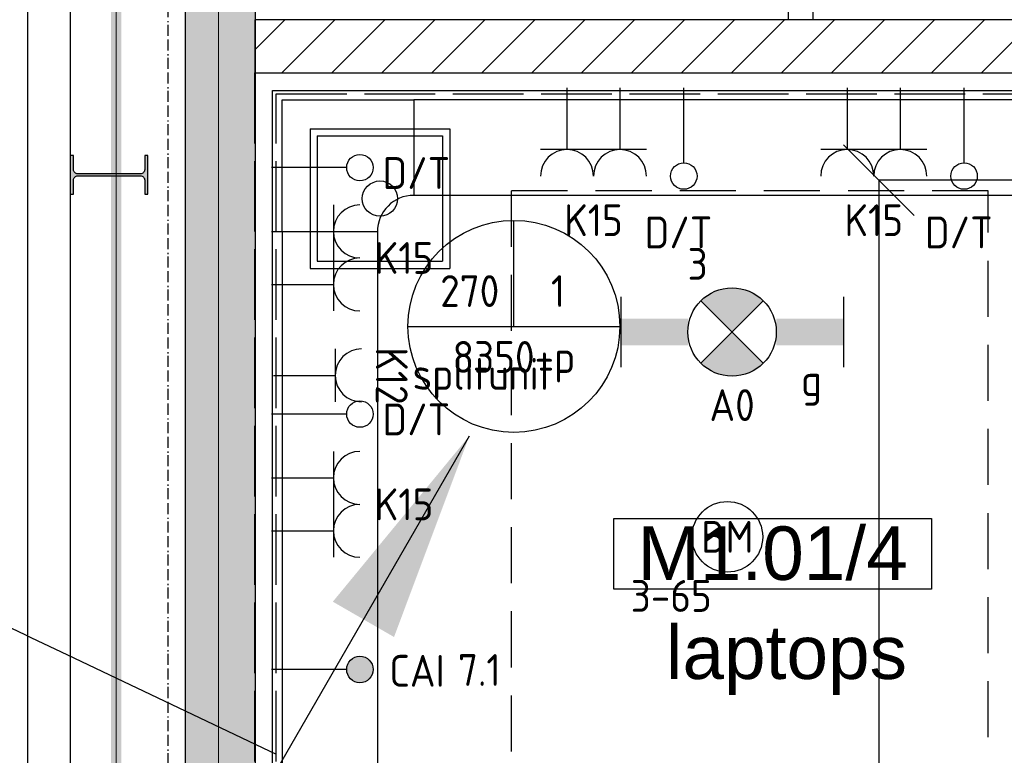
# Model space of a CAD drawing. Header units: millimetres. Extents: x -38031 to 110605, y -30229 to 92226.
# Tile 11 of 194: x -4563 to -1776, y 6267 to 8350. Entities that reach past the tile are written whole.
import ezdxf
from ezdxf.enums import TextEntityAlignment as Align

# ---------------------------------------------------------------- set-up
doc = ezdxf.new("R2010")
doc.units = ezdxf.units.MM
doc.header["$LTSCALE"] = 50
doc.set_wipeout_variables(frame=1)
doc.header["$PDMODE"] = 1
for name, pattern in [('E_GOOT3', [5, 4, -1]), ('HIDDEN', [9.525, 6.35, -3.175]), ('HIDDEN2', [4.7625, 3.175, -1.5875]), ('STYLE_07', [1.875, 0.625, -0.20828, 0.625, -0.20836, 0.06943, -0.13893])]:
    doc.linetypes.add(name, pattern=pattern)
for name, color, linetype in [('AB$1A---_ATTRIB035', 8, 'Continuous'), ('AL$1A---_ALGEMEEN', 8, 'Continuous'), ('AL------_MAATVOERING', 2, 'Continuous'), ('AM$1A---_ARCERING', 8, 'Continuous'), ('BOUWKUNDIG', 8, 'Continuous'), ('brandscheiding', 5, 'HIDDEN'), ('EB6511--_ATTRIB', 2, 'Continuous'), ('EL6121--', 3, 'Continuous'), ('EL6131--_KG', 3, 'Continuous'), ('EL6131--_WG', 3, 'Continuous'), ('EL6222--', 3, 'Continuous'), ('el6311--nv', 7, 'Continuous'), ('EL6431--', 3, 'Continuous'), ('EL6441--', 3, 'Continuous'), ('EL6511--', 3, 'Continuous'), ('EM6131--', 1, 'Continuous'), ('LICHT_TEXT018', 1, 'Continuous'), ('Vloerdoos (2e)', 51, 'Continuous'), ('Vloerdoos (OUD)', 51, 'Continuous')]:
    doc.layers.add(name, color=color, linetype=linetype)
doc.layers.add('stramien', color=1, linetype='Continuous', lineweight=15)
doc.styles.add('Arial', font='ARIAL.TTF')
doc.styles.add('BURO-018', font='iso.shx', dxfattribs={"height": 90})
doc.styles.get("Standard").update_dxf_attribs({"font": 'iso.shx'})
doc.dimstyles.new('STABICAD', dxfattribs={"dimscale": 100, "dimtxt": 1.8, "dimasz": 2, "dimexe": 0, "dimexo": 2.5, "dimgap": 1.5, "dimtad": 0, "dimdec": 0, "dimrnd": 10, "dimzin": 0, "dimdsep": 46, "dimtxsty": 'Standard', "dimblk1": 'OBLIQUE', "dimblk2": 'OBLIQUE', "dimsah": 1, "dimcen": -3, "dimadec": 0, "dimazin": 0, "dimtfac": 1, "dimtdec": 0, "dimtofl": 0, "dimtmove": 2, "dimatfit": 3, "dimfxl": 0, "dimtvp": 1.055556, "dimtolj": 1, "dimtzin": 0, "dimarcsym": 0})

# ---------------------------------------------------------------- blocks, each defined once
blk = doc.blocks.new('111304')
at = {"color": 0, "linetype": 'Continuous'}
for p, q in [((-1.5, 4.5), (1.5, 4.5)), ((0, 1), (0, 4.5))]:
    blk.add_line(p, q, dxfattribs=at)
blk.add_arc((0, 6), 1.5, 180, 0, dxfattribs=at)
at = {"color": 0, "linetype": 'Continuous', "style": 'BURO-018'}
for tag, p in [('E_GKAST', (0, 11.5)), ('E_GROEP', (0, 8.5)), ('E_SGROEP', (4.5, 8.5))]:
    blk.add_attdef(tag, text='', height=1.8, dxfattribs=at).set_placement(p, align=Align.MIDDLE)
at = {"color": 0, "linetype": 'Continuous', "style": 'BURO-018', "flags": 1}
for tag, p in [('E_VERMCODE', (13, 8.5)), ('E_MATCODE', (0, 0))]:
    blk.add_attdef(tag, text='', height=1.8, dxfattribs=at).set_placement(p, align=Align.MIDDLE)
blk = doc.blocks.new('110802A')
at = {"color": 0, "linetype": 'Continuous'}
blk.add_line((0, 5.25), (0, 1), dxfattribs=at)
at = {"color": 0, "linetype": 'Continuous', "const_width": 0.75}
blk.add_lwpolyline([(-0.375, 6, 1), (0.375, 6, 1)], format="xyb", close=True, dxfattribs=at)
at = {"color": 0, "linetype": 'Continuous'}
blk.add_circle((0, 6), 0.75, dxfattribs=at)
at = {"color": 0, "linetype": 'Continuous', "style": 'BURO-018'}
for tag, p in [('E_TEXT2', (0, 9)), ('E_TEXT1', (3.5, 6))]:
    blk.add_attdef(tag, text='', height=1.8, dxfattribs=at).set_placement(p, align=Align.MIDDLE)
at = {"color": 0, "linetype": 'Continuous', "style": 'BURO-018', "flags": 1}
blk.add_attdef('E_MATCODE', text='', height=1.8, dxfattribs=at).set_placement((0, 0), align=Align.MIDDLE)
blk = doc.blocks.new('_Oblique')
at = {"color": 0, "linetype": 'ByBlock', "lineweight": -2}
blk.add_line((-0.5, -0.5), (0.5, 0.5), dxfattribs=at)
blk = doc.blocks.new('*D213')
at = {"layer": 'AL------_MAATVOERING', "color": 0, "lineweight": -2}
for p, q in [((-1721.4, 7896), (-2131.2, 7896)), ((-2131.2, 7896), (-2131.2, 3500)), ((-1721.4, 3500), (-2131.2, 3500))]:
    blk.add_line(p, q, dxfattribs=at)
at = {"layer": 'Defpoints', "color": 0}
for p in [(-1471.4, 7896), (-2131.2, 3500), (-1471.4, 3500)]:
    blk.add_point(p, dxfattribs=at)
at = {"layer": 'AL------_MAATVOERING', "color": 0, "lineweight": -2, "xscale": 200, "yscale": 200, "zscale": 200}
for p, rotation in [((-2131.2, 7896), 90), ((-2131.2, 3500), 270)]:
    blk.add_blockref('_Oblique', p, dxfattribs=dict(at, rotation=rotation))
at = {"layer": 'AL------_MAATVOERING', "color": 0, "insert": (-2321.2, 5698), "char_height": 180, "attachment_point": 5, "rotation": 90}
blk.add_mtext('\\A1;4400', dxfattribs=at)
blk = doc.blocks.new('E00018')
at = {"color": 0, "linetype": 'Continuous'}
for p, q in [((-1.768, -1.768), (1.768, 1.768)), ((1.768, -1.768), (-1.768, 1.768))]:
    blk.add_line(p, q, dxfattribs=at)
at = {"color": 0, "linetype": 'Continuous', "const_width": 2.5}
for points in [[(-0.884, 0.884, -0.198912), (0, 1.25, -0.198912), (0.884, 0.884, -1)], [(-0.884, -0.884, 0.198912), (0, -1.25, 0.198912), (0.884, -0.884, 1)]]:
    blk.add_lwpolyline(points, format="xyb", dxfattribs=at)
blk = doc.blocks.new('1115B6630-NO1')
at = {"color": 0}
for p, q in [((-6.3, 2), (-6.3, -2)), ((6.3, 2), (6.3, -2))]:
    blk.add_line(p, q, dxfattribs=at)
at = {"color": 0, "linetype": 'Continuous'}
blk.add_circle((0, 0), 2.5, dxfattribs=at)
at = {"color": 0}
for points in [[(-2.5, 0.75), (-6.3, 0.75), (-2.5, -0.75), (-6.3, -0.75)], [(2.5, 0.75), (6.3, 0.75), (2.5, -0.75), (6.3, -0.75)]]:
    blk.add_solid(points, dxfattribs=at)
at = {"color": 0, "zscale": 50}
blk.add_blockref('E00018', (0, 0), dxfattribs=at)
at = {"color": 0, "linetype": 'Continuous', "style": 'BURO-018'}
for tag, p in [('E_GKAST', (0, 8)), ('E_GROEP', (0, 5)), ('E_SGROEP', (4.5, 5)), ('E_ARMCODE', (0, 0)), ('E_SLET', (4.5, -3))]:
    blk.add_attdef(tag, text='', height=1.8, dxfattribs=at).set_placement(p, align=Align.MIDDLE)
blk = doc.blocks.new('E00123')
at = {"color": 0, "linetype": 'Continuous'}
blk.add_circle((0, 0), 2, dxfattribs=at)
at = {"color": 0, "linetype": 'Continuous', "style": 'BURO-018'}
for tag, p in [('E_TEXT1', (0, 4.5)), ('E_TEXT2', (0, 0))]:
    blk.add_attdef(tag, text='', height=1.8, dxfattribs=at).set_placement(p, align=Align.MIDDLE)
at = {"color": 0, "linetype": 'Continuous', "style": 'BURO-018', "flags": 1}
blk.add_attdef('E_MATCODE', (0, 0), '', height=1.8, dxfattribs=at)
blk = doc.blocks.new('E-GK-GTC-10E3C')
at = {"color": 0, "linetype": 'Continuous'}
for p, q in [((-0.5, 135), (0.5, 135)), ((-0.5, -135), (0.5, -135))]:
    blk.add_line(p, q, dxfattribs=at)
blk = doc.blocks.new('E00103')
at = {"color": 0, "linetype": 'Continuous'}
for p, q in [((0, 6), (0, 12)), ((-6, 6), (6, 6))]:
    blk.add_line(p, q, dxfattribs=at)
blk.add_circle((0, 6), 6, dxfattribs=at)
at = {"color": 0, "linetype": 'Continuous', "style": 'BURO-018'}
for tag, p in [('E_TEXT1', (-2.5, 8)), ('E_TEXT3', (2.5, 8)), ('E_TEXT6', (0, 4))]:
    blk.add_attdef(tag, text='', height=1.8, dxfattribs=at).set_placement(p, align=Align.MIDDLE)
blk = doc.blocks.new('E00170')
at = {"color": 0, "linetype": 'Continuous'}
for q in [(5, 8.66), (-5, -8.66)]:
    blk.add_line((0, 0), q, dxfattribs=at)
for points in [[(5, 8.66, 0, 1, 0), (3.5, 6.062, 1, 1, 0)], [(-5, -8.66, 0, 1, 0), (-3.5, -6.062, 1, 1, 0)]]:
    blk.add_lwpolyline(points, format="xyseb", dxfattribs=at)
at = {"color": 0, "const_width": 0.5}
blk.add_lwpolyline([(-0.25, 0, 1), (0.25, 0, 1)], format="xyb", close=True, dxfattribs=at)
at = {"color": 0, "linetype": 'Continuous'}
blk.add_circle((0, 0), 0.5, dxfattribs=at)
blk = doc.blocks.new('E-GK-BS--1-10E676767')
at = {"color": 0, "linetype": 'Continuous'}
for p, q in [((-238, -135), (-238, 135)), ((-238, 135), (135, 135)), ((135, 135), (135, -238)), ((135, -238), (-135, -238))]:
    blk.add_line(p, q, dxfattribs=at)
blk.add_arc((-238, -238), 103, 0, 90, dxfattribs=at)
blk = doc.blocks.new('DOORVOERDOOS (2e)')
at = {"layer": 'Vloerdoos (OUD)'}
for p, q in [((-27.5, 367.5), (-27.5, -27.5)), ((-27.5, 367.5), (367.5, 367.5)), ((367.5, 367.5), (367.5, -27.5)), ((-7.5, 347.5), (347.5, 347.5)), ((-7.5, 347.5), (-7.5, -7.5)), ((347.5, 347.5), (347.5, -7.5)), ((-27.5, -27.5), (367.5, -27.5)), ((-7.5, -7.5), (347.5, -7.5))]:
    blk.add_line(p, q, dxfattribs=at)
blk.add_circle((170, 170), 50, dxfattribs=at)
blk = doc.blocks.new('E00126')
at = {"color": 0, "linetype": 'Continuous'}
for p, q in [((-3, 4.5), (3, 4.5)), ((-1.5, 1), (-1.5, 4.5)), ((1.5, 1), (1.5, 4.5))]:
    blk.add_line(p, q, dxfattribs=at)
for centre in [(-1.5, 6), (1.5, 6)]:
    blk.add_arc(centre, 1.5, 180, 0, dxfattribs=at)
at = {"color": 0, "linetype": 'Continuous', "style": 'BURO-018'}
for tag, p in [('E_GKAST', (0, 11.5)), ('E_GROEP', (0, 8.5)), ('E_SGROEP', (4.5, 8.5))]:
    blk.add_attdef(tag, text='', height=1.8, dxfattribs=at).set_placement(p, align=Align.MIDDLE)
at = {"color": 0, "linetype": 'Continuous', "style": 'BURO-018', "flags": 1}
for tag, p in [('E_VERMCODE', (13, 8.5)), ('E_MATCODE', (0, 0))]:
    blk.add_attdef(tag, text='', height=1.8, dxfattribs=at).set_placement(p, align=Align.MIDDLE)
blk = doc.blocks.new('E00139')
at = {"color": 0, "linetype": 'Continuous'}
blk.add_line((0, 5.25), (0, 1), dxfattribs=at)
blk.add_circle((0, 6), 0.75, dxfattribs=at)
at = {"color": 7, "style": 'BURO-018'}
for tag, p in [('E_COMMENT1', (0, 12)), ('E_DCOM1', (0, 9))]:
    blk.add_attdef(tag, text='', height=1.8, dxfattribs=at).set_placement(p, align=Align.MIDDLE)
at = {"color": 0, "style": 'BURO-018'}
blk.add_attdef('E_TEXT1', text='', height=1.8, dxfattribs=at).set_placement((2.5, 6), align=Align.MIDDLE)
at = {"color": 0, "linetype": 'Continuous', "style": 'BURO-018', "flags": 1}
blk.add_attdef('E_MATCODE', text='', height=1.8, dxfattribs=at).set_placement((0, 0), align=Align.MIDDLE)
blk = doc.blocks.new('tekst 12 pts')
at = {"layer": 'AL$1A---_ALGEMEEN', "color": 0, "style": 'Arial'}
blk.add_attdef('naam_ruimte', text='', height=151.5, dxfattribs=at).set_placement((0, -41.1), align=Align.TOP_CENTER)
at = {"layer": 'AL$1A---_ALGEMEEN', "color": 0, "flags": 1}
for tag, p in [('oppervlakte', (-264.6, -1003)), ('stramiennummer', (-264.6, -1275.7))]:
    blk.add_attdef(tag, p, '', height=151.5, dxfattribs=at)
blk = doc.blocks.new('toil. 10 top')
at = {"color": 0, "lineweight": 5}
blk.add_wipeout([(-202.38, 176.35), (202.64, 176.35), (202.64, 77.25), (-202.38, 77.25)], dxfattribs=at).dxf.layer = 'AL$1A---_ALGEMEEN'
at = {"color": 0}
blk.add_wipeout([(-126.41, -63.78), (-125.9, -59.46), (-125.39, -54.88), (-124.88, -50.82), (-124.12, -47.01), (-123.61, -42.94), (-123.1, -39.13), (-122.34, -35.57), (-121.58, -32.02), (-120.82, -28.71), (-120.05, -25.66), (-119.29, -22.87), (-118.27, -19.82), (-117.51, -17.28), (-116.5, -14.99), (-113.95, -10.42), (115.23, -9.66), (116.5, -11.69), (117.77, -13.97), (119.04, -16.52), (120.06, -19.31), (121.08, -22.36), (122.09, -25.41), (122.86, -28.71), (123.87, -32.02), (124.64, -36.08), (125.14, -39.64), (125.91, -43.45), (126.67, -47.52), (127.18, -51.33), (127.94, -55.39), (129.46, -63.27)], dxfattribs=at).dxf.layer = 'AL$1A---_ALGEMEEN'
at = {"layer": 'AL$1A---_ALGEMEEN', "color": 0, "lineweight": 5, "flags": 128}
blk.add_lwpolyline([(-202.38, 176.35), (202.64, 176.35), (202.64, 77.25), (-202.38, 77.25), (-202.38, 176.35)], dxfattribs=at)
at = {"layer": 'AL$1A---_ALGEMEEN', "color": 0, "flags": 128}
blk.add_lwpolyline([(-126.41, -63.78), (-125.9, -59.46), (-125.39, -54.88), (-124.88, -50.82), (-124.12, -47.01), (-123.61, -42.94), (-123.1, -39.13), (-122.34, -35.57), (-121.58, -32.02), (-120.82, -28.71), (-120.05, -25.66), (-119.29, -22.87), (-118.27, -19.82), (-117.51, -17.28), (-116.5, -14.99), (-113.95, -10.42), (115.23, -9.66), (116.5, -11.69), (117.77, -13.97), (119.04, -16.52), (120.06, -19.31), (121.08, -22.36), (122.09, -25.41), (122.86, -28.71), (123.87, -32.02), (124.64, -36.08), (125.14, -39.64), (125.91, -43.45), (126.67, -47.52), (127.18, -51.33), (127.94, -55.39), (129.46, -63.27)], dxfattribs=at)
at = {"color": 0, "lineweight": 5}
blk.add_wipeout([(-89.82, 75.21), (89.57, 75.21), (89.57, -4.57), (-89.82, -4.57)], dxfattribs=at).dxf.layer = 'AL$1A---_ALGEMEEN'
at = {"color": 0}
blk.add_wipeout([(-182.05, -326), (-181.8, -304.15), (-180.53, -282.55), (-178.5, -260.95), (-175.96, -239.61), (-172.4, -218.77), (-168.59, -198.19), (-164.01, -177.86), (-159.18, -158.29), (-153.59, -139.24), (-147.75, -120.94), (-141.65, -103.15), (-135.3, -86.65), (-128.69, -70.89), (-121.83, -55.65), (-114.97, -41.42), (-107.86, -28.46), (-106.59, -27.19), (-104.3, -25.92), (-101, -24.9), (-96.93, -24.14), (-92.1, -23.38), (-86.51, -22.87), (-80.16, -22.36), (-73.04, -22.11), (-65.68, -21.85), (-57.29, -21.6), (-48.65, -21.6), (-39.5, -21.6), (-29.85, -21.34), (-19.68, -21.34), (1.41, -21.34), (11.81, -21.34), (22.49, -21.34), (32.4, -21.34), (42.31, -21.09), (51.2, -21.09), (60.09, -20.84), (68.22, -20.84), (76.1, -20.84), (82.96, -21.09), (89.32, -21.34), (95.16, -21.6), (99.99, -22.11), (104.05, -22.87), (107.1, -23.63), (110.66, -25.66), (113.96, -32.52), (120.82, -45.99), (127.43, -60.98), (133.78, -76.74), (139.63, -93.25), (145.47, -110.27), (150.81, -128.31), (155.89, -147.11), (158.18, -156.77), (162.5, -176.33), (166.56, -196.41), (169.86, -216.99), (172.66, -238.34), (174.95, -259.93), (176.73, -281.79), (177.74, -303.64), (178.25, -326), (177.23, -348.87), (174.44, -370.981), (170.12, -392.571), (164.02, -412.651), (156.4, -432.471), (147.25, -450.511), (136.83, -467.791), (125.4, -483.801), (112.44, -498.031), (98.72, -510.981), (83.73, -522.161), (67.97, -531.821), (51.45, -539.191), (34.43, -544.781), (-1.9, -549.101), (-20.19, -548.081), (-38.23, -544.781), (-55.51, -539.191), (-72.03, -531.821), (-87.78, -522.161), (-102.52, -510.981), (-116.5, -498.031), (-129.2, -483.801), (-140.89, -467.791), (-151.31, -450.511), (-160.46, -432.471), (-168.08, -412.651), (-174.18, -392.571), (-178.5, -370.981)], dxfattribs=at).dxf.layer = 'AL$1A---_ALGEMEEN'
at = {"layer": 'AL$1A---_ALGEMEEN', "color": 0}
blk.add_line((460, 0), (-460, 0), dxfattribs=at)
at = {"layer": 'AL$1A---_ALGEMEEN', "color": 0, "lineweight": 5, "flags": 128}
blk.add_lwpolyline([(-89.82, 75.21), (89.57, 75.21), (89.57, -4.57), (-89.82, -4.57), (-89.82, 75.21)], dxfattribs=at)
at = {"layer": 'AL$1A---_ALGEMEEN', "color": 0, "flags": 128}
blk.add_lwpolyline([(-182.05, -326), (-181.8, -304.15), (-180.53, -282.55), (-178.5, -260.95), (-175.96, -239.61), (-172.4, -218.77), (-168.59, -198.19), (-164.01, -177.86), (-159.18, -158.29), (-153.59, -139.24), (-147.75, -120.94), (-141.65, -103.15), (-135.3, -86.65), (-128.69, -70.89), (-121.83, -55.65), (-114.97, -41.42), (-107.86, -28.46), (-106.59, -27.19), (-104.3, -25.92), (-101, -24.9), (-96.93, -24.14), (-92.1, -23.38), (-86.51, -22.87), (-80.16, -22.36), (-73.04, -22.11), (-65.68, -21.85), (-57.29, -21.6), (-48.65, -21.6), (-39.5, -21.6), (-29.85, -21.34), (-19.68, -21.34), (1.41, -21.34), (11.81, -21.34), (22.49, -21.34), (32.4, -21.34), (42.31, -21.09), (51.2, -21.09), (60.09, -20.84), (68.22, -20.84), (76.1, -20.84), (82.96, -21.09), (89.32, -21.34), (95.16, -21.6), (99.99, -22.11), (104.05, -22.87), (107.1, -23.63), (110.66, -25.66), (113.96, -32.52), (120.82, -45.99), (127.43, -60.98), (133.78, -76.74), (139.63, -93.25), (145.47, -110.27), (150.81, -128.31), (155.89, -147.11), (158.18, -156.77), (162.5, -176.33), (166.56, -196.41), (169.86, -216.99), (172.66, -238.34), (174.95, -259.93), (176.73, -281.79), (177.74, -303.64), (178.25, -326), (177.23, -348.87), (174.44, -370.981), (170.12, -392.571), (164.02, -412.651), (156.4, -432.471), (147.25, -450.511), (136.83, -467.791), (125.4, -483.801), (112.44, -498.031), (98.72, -510.981), (83.73, -522.161), (67.97, -531.821), (51.45, -539.191), (34.43, -544.781), (-1.9, -549.101), (-20.19, -548.081), (-38.23, -544.781), (-55.51, -539.191), (-72.03, -531.821), (-87.78, -522.161), (-102.52, -510.981), (-116.5, -498.031), (-129.2, -483.801), (-140.89, -467.791), (-151.31, -450.511), (-160.46, -432.471), (-168.08, -412.651), (-174.18, -392.571), (-178.5, -370.981), (-182.05, -326)], dxfattribs=at)
at = {"color": 0, "lineweight": 5}
for points in [[(-228.05, 208.36), (-228.05, 71.4), (-89.82, 71.4)], [(89.82, 71.4), (229.32, 71.4), (229.32, 208.87)]]:
    blk.add_wipeout(points, dxfattribs=at).dxf.layer = 'AL$1A---_ALGEMEEN'
at = {"color": 0}
blk.add_wipeout([(-145.72, -115.35), (-144.45, -112.56), (-142.92, -110.01), (-141.14, -107.73), (-139.11, -105.19), (-137.08, -103.41), (-134.79, -101.88), (-132.25, -100.36), (-129.71, -99.09), (-127.17, -98.33), (-124.37, -97.31), (-121.83, -96.8), (-119.04, -96.29), (-116.24, -96.04), (-113.45, -95.79), (-107.86, -95.54), (110.66, -95.54), (112.95, -95.79), (115.74, -95.79), (118.28, -96.04), (120.82, -96.04), (123.36, -96.55), (125.91, -97.06), (128.19, -97.82), (130.73, -98.83), (133.02, -99.85), (135.31, -101.12), (137.59, -102.9), (139.63, -104.68), (141.66, -107.22), (143.44, -109.51), (147, -115.35)], dxfattribs=at).dxf.layer = 'AL$1A---_ALGEMEEN'
at = {"layer": 'AL$1A---_ALGEMEEN', "color": 0, "lineweight": 5}
blk.add_line((-228.05, 208.36), (229.32, 208.36), dxfattribs=at)
at = {"layer": 'AL$1A---_ALGEMEEN', "color": 0}
blk.add_line((460, 70), (-460, 70), dxfattribs=at)
at = {"layer": 'AL$1A---_ALGEMEEN', "color": 0, "lineweight": 5, "flags": 128}
for points in [[(-228.05, 208.36), (-228.05, 71.4), (-89.82, 71.4)], [(89.82, 71.4), (229.32, 71.4), (229.32, 208.87)]]:
    blk.add_lwpolyline(points, dxfattribs=at)
at = {"layer": 'AL$1A---_ALGEMEEN', "color": 0, "flags": 128}
blk.add_lwpolyline([(-145.72, -115.35), (-144.45, -112.56), (-142.92, -110.01), (-141.14, -107.73), (-139.11, -105.19), (-137.08, -103.41), (-134.79, -101.88), (-132.25, -100.36), (-129.71, -99.09), (-127.17, -98.33), (-124.37, -97.31), (-121.83, -96.8), (-119.04, -96.29), (-116.24, -96.04), (-113.45, -95.79), (-107.86, -95.54), (110.66, -95.54), (112.95, -95.79), (115.74, -95.79), (118.28, -96.04), (120.82, -96.04), (123.36, -96.55), (125.91, -97.06), (128.19, -97.82), (130.73, -98.83), (133.02, -99.85), (135.31, -101.12), (137.59, -102.9), (139.63, -104.68), (141.66, -107.22), (143.44, -109.51), (147, -115.35)], dxfattribs=at)
blk = doc.blocks.new('fonteintje 360 x 240')
at = {"color": 0}
blk.add_wipeout([(0, -132.1), (180, -132.1), (180, -133.1), (180, -134.2), (179.9, -135.3), (179.9, -136.3), (179.9, -137.4), (179.8, -138.5), (179.7, -139.5), (179.6, -140.6), (179.5, -141.6), (179.4, -142.7), (179.3, -143.7), (179.2, -144.8), (179, -145.8), (178.8, -146.8), (178.7, -147.9), (178.5, -148.9), (178.3, -150), (178.1, -151), (177.9, -152), (177.6, -153), (177.4, -154.1), (177.2, -155.1), (176.9, -156.1), (176.6, -157.1), (176.3, -158.2), (176, -159.2), (175.7, -160.2), (175.4, -161.2), (175, -162.2), (174.7, -163.2), (174.3, -164.2), (174, -165.2), (173.6, -166.2), (173.2, -167.2), (172.8, -168.2), (172.4, -169.2), (171.9, -170.2), (171.5, -171.2), (171, -172.1), (170.6, -173.1), (170.1, -174.1), (169.6, -175.1), (169.1, -176.1), (168.6, -177), (168.1, -178), (167.5, -179), (167, -179.9), (166.4, -180.9), (165.9, -181.9), (165.3, -182.8), (164.7, -183.8), (164.1, -184.7), (163.5, -185.7), (162.8, -186.6), (162.2, -187.6), (161.5, -188.5), (160.9, -189.5), (160.2, -190.4), (159.5, -191.4), (158.8, -192.3), (158.1, -193.2), (157.4, -194.2), (156.6, -195.1), (155.9, -196), (155.1, -197), (154.4, -197.9), (153.6, -198.8), (152.8, -199.7), (152, -200.6), (151.2, -201.5), (150.4, -202.4), (149.6, -203.3), (148.8, -204.1), (147.9, -205), (147.1, -205.9), (146.2, -206.7), (145.4, -207.6), (144.5, -208.4), (143.6, -209.3), (142.7, -210.1), (141.8, -210.9), (140.9, -211.7), (140, -212.6), (139.1, -213.4), (138.2, -214.2), (137.2, -215), (136.3, -215.8), (135.3, -216.5), (134.4, -217.3), (133.4, -218.1), (132.4, -218.8), (131.4, -219.6), (130.4, -220.4), (129.4, -221.1), (128.4, -221.8), (127.4, -222.6), (126.3, -223.3), (125.3, -224), (124.2, -224.8), (123.2, -225.5), (122.1, -226.2), (121, -226.9), (119.9, -227.6), (118.8, -228.2), (117.7, -228.9), (116.6, -229.6), (115.5, -230.3), (114.4, -230.9), (113.2, -231.6), (112.1, -232.2), (110.9, -232.9), (109.8, -233.5), (108.6, -234.1), (107.4, -234.8), (106.2, -235.4), (105, -236), (103.8, -236.6), (102.6, -237.2), (101.4, -237.8), (100.2, -238.4), (98.9, -239), (97.7, -239.5), (96.4, -240.1), (95.2, -240.7), (93.9, -241.2), (92.6, -241.8), (91.3, -242.3), (90, -242.9), (88.7, -243.4), (87.4, -243.9), (86.1, -244.4), (84.8, -244.9), (83.4, -245.4), (82.1, -245.9), (80.8, -246.4), (79.5, -246.9), (78.1, -247.3), (76.8, -247.8), (75.5, -248.2), (74.1, -248.7), (72.8, -249.1), (71.4, -249.5), (70.1, -250), (68.7, -250.4), (67.4, -250.8), (66, -251.1), (64.6, -251.5), (63.3, -251.9), (61.9, -252.3), (60.5, -252.6), (59.1, -253), (57.8, -253.3), (56.4, -253.6), (55, -254), (53.6, -254.3), (52.2, -254.6), (50.8, -254.9), (49.4, -255.2), (48, -255.4), (46.6, -255.7), (45.2, -256), (43.8, -256.2), (42.4, -256.5), (41, -256.7), (39.5, -256.9), (38.1, -257.2), (36.7, -257.4), (35.3, -257.6), (33.8, -257.8), (32.4, -258), (31, -258.2), (29.5, -258.3), (28.1, -258.5), (26.6, -258.6), (25.2, -258.8), (23.7, -258.9), (22.3, -259.1), (20.8, -259.2), (19.3, -259.3), (17.9, -259.4), (16.4, -259.5), (14.9, -259.6), (13.4, -259.7), (12, -259.7), (10.5, -259.8), (9, -259.8), (7.5, -259.9), (6, -259.9), (4.5, -260), (3, -260), (1.5, -260), (0, -260)], dxfattribs=at).dxf.layer = 'AL$1A---_ALGEMEEN'
at = {"layer": 'AL$1A---_ALGEMEEN', "color": 0}
blk.add_open_spline([(180, -132.1), (180, -166.3), (131.8, -225.7), (48.2, -260), (0, -260)], degree=2, dxfattribs=at)
at = {"color": 0}
blk.add_wipeout([(180, -132.1), (180, 0), (-180, 0), (-180, -132.1)], dxfattribs=at).dxf.layer = 'AL$1A---_ALGEMEEN'
at = {"layer": 'AL$1A---_ALGEMEEN', "color": 0}
blk.add_lwpolyline([(180, -132.1), (180, 0), (-180, 0), (-180, -132.1)], dxfattribs=at)
at = {"color": 0}
blk.add_wipeout([(0, -132.1), (-180, -132.1), (-180, -133.1), (-180, -134.2), (-179.9, -135.3), (-179.9, -136.3), (-179.9, -137.4), (-179.8, -138.5), (-179.7, -139.5), (-179.6, -140.6), (-179.5, -141.6), (-179.4, -142.7), (-179.3, -143.7), (-179.2, -144.8), (-179, -145.8), (-178.8, -146.8), (-178.7, -147.9), (-178.5, -148.9), (-178.3, -150), (-178.1, -151), (-177.9, -152), (-177.6, -153), (-177.4, -154.1), (-177.2, -155.1), (-176.9, -156.1), (-176.6, -157.1), (-176.3, -158.2), (-176, -159.2), (-175.7, -160.2), (-175.4, -161.2), (-175, -162.2), (-174.7, -163.2), (-174.3, -164.2), (-174, -165.2), (-173.6, -166.2), (-173.2, -167.2), (-172.8, -168.2), (-172.4, -169.2), (-171.9, -170.2), (-171.5, -171.2), (-171, -172.1), (-170.6, -173.1), (-170.1, -174.1), (-169.6, -175.1), (-169.1, -176.1), (-168.6, -177), (-168.1, -178), (-167.5, -179), (-167, -179.9), (-166.4, -180.9), (-165.9, -181.9), (-165.3, -182.8), (-164.7, -183.8), (-164.1, -184.7), (-163.5, -185.7), (-162.8, -186.6), (-162.2, -187.6), (-161.5, -188.5), (-160.9, -189.5), (-160.2, -190.4), (-159.5, -191.4), (-158.8, -192.3), (-158.1, -193.2), (-157.4, -194.2), (-156.6, -195.1), (-155.9, -196), (-155.1, -197), (-154.4, -197.9), (-153.6, -198.8), (-152.8, -199.7), (-152, -200.6), (-151.2, -201.5), (-150.4, -202.4), (-149.6, -203.3), (-148.8, -204.1), (-147.9, -205), (-147.1, -205.9), (-146.2, -206.7), (-145.4, -207.6), (-144.5, -208.4), (-143.6, -209.3), (-142.7, -210.1), (-141.8, -210.9), (-140.9, -211.7), (-140, -212.6), (-139.1, -213.4), (-138.2, -214.2), (-137.2, -215), (-136.3, -215.8), (-135.3, -216.5), (-134.4, -217.3), (-133.4, -218.1), (-132.4, -218.8), (-131.4, -219.6), (-130.4, -220.4), (-129.4, -221.1), (-128.4, -221.8), (-127.4, -222.6), (-126.3, -223.3), (-125.3, -224), (-124.2, -224.8), (-123.2, -225.5), (-122.1, -226.2), (-121, -226.9), (-119.9, -227.6), (-118.8, -228.2), (-117.7, -228.9), (-116.6, -229.6), (-115.5, -230.3), (-114.4, -230.9), (-113.2, -231.6), (-112.1, -232.2), (-110.9, -232.9), (-109.8, -233.5), (-108.6, -234.1), (-107.4, -234.8), (-106.2, -235.4), (-105, -236), (-103.8, -236.6), (-102.6, -237.2), (-101.4, -237.8), (-100.2, -238.4), (-98.9, -239), (-97.7, -239.5), (-96.4, -240.1), (-95.2, -240.7), (-93.9, -241.2), (-92.6, -241.8), (-91.3, -242.3), (-90, -242.9), (-88.7, -243.4), (-87.4, -243.9), (-86.1, -244.4), (-84.8, -244.9), (-83.4, -245.4), (-82.1, -245.9), (-80.8, -246.4), (-79.5, -246.9), (-78.1, -247.3), (-76.8, -247.8), (-75.5, -248.2), (-74.1, -248.7), (-72.8, -249.1), (-71.4, -249.5), (-70.1, -250), (-68.7, -250.4), (-67.4, -250.8), (-66, -251.1), (-64.6, -251.5), (-63.3, -251.9), (-61.9, -252.3), (-60.5, -252.6), (-59.1, -253), (-57.8, -253.3), (-56.4, -253.6), (-55, -254), (-53.6, -254.3), (-52.2, -254.6), (-50.8, -254.9), (-49.4, -255.2), (-48, -255.4), (-46.6, -255.7), (-45.2, -256), (-43.8, -256.2), (-42.4, -256.5), (-41, -256.7), (-39.5, -256.9), (-38.1, -257.2), (-36.7, -257.4), (-35.3, -257.6), (-33.8, -257.8), (-32.4, -258), (-31, -258.2), (-29.5, -258.3), (-28.1, -258.5), (-26.6, -258.6), (-25.2, -258.8), (-23.7, -258.9), (-22.3, -259.1), (-20.8, -259.2), (-19.3, -259.3), (-17.9, -259.4), (-16.4, -259.5), (-14.9, -259.6), (-13.4, -259.7), (-12, -259.7), (-10.5, -259.8), (-9, -259.8), (-7.5, -259.9), (-6, -259.9), (-4.5, -260), (-3, -260), (-1.5, -260), (0, -260)], dxfattribs=at).dxf.layer = 'AL$1A---_ALGEMEEN'
at = {"layer": 'AL$1A---_ALGEMEEN', "color": 0}
blk.add_open_spline([(-180, -132.1), (-180, -166.3), (-131.8, -225.7), (-48.2, -260), (0, -260)], degree=2, dxfattribs=at)
at = {"color": 0}
blk.add_wipeout([(-0.6, -234.9), (-15.1, -234.4), (-29.3, -233.1), (-43.4, -231), (-57, -228), (-70, -224.2), (-82.4, -219.6), (-94, -214.3), (-104.8, -208.3), (-114.5, -201.7), (-123.1, -194.6), (-130.5, -186.9), (-136.7, -178.9), (-141.5, -170.5), (-145.1, -161.9), (-147.2, -153.1), (-147.9, -144.2), (-147.2, -135.3), (-145.1, -126.5), (-141.5, -117.8), (-136.7, -109.5), (-130.5, -101.4), (-123.1, -93.8), (-114.5, -86.6), (-104.8, -80), (-94, -74), (-82.4, -68.7), (-70, -64.2), (-57, -60.4), (-43.4, -57.4), (-29.3, -55.2), (-15.1, -53.9), (-0.6, -53.5), (13.8, -53.9), (28.1, -55.2), (42.1, -57.4), (55.7, -60.4), (68.8, -64.2), (81.2, -68.7), (92.8, -74), (103.5, -80), (113.2, -86.6), (121.8, -93.8), (129.3, -101.4), (135.4, -109.5), (140.3, -117.8), (143.8, -126.5), (146, -135.3), (146.7, -144.2), (146, -153.1), (143.8, -161.9), (140.3, -170.5), (135.4, -178.9), (129.3, -186.9), (121.8, -194.6), (113.2, -201.7), (103.5, -208.3), (92.8, -214.3), (81.2, -219.6), (68.8, -224.2), (55.7, -228), (42.1, -231), (28.1, -233.1), (13.8, -234.4)], dxfattribs=at).dxf.layer = 'AL$1A---_ALGEMEEN'
at = {"layer": 'AL$1A---_ALGEMEEN', "color": 0}
blk.add_open_spline([(-74.3, -65.6), (-40.1, -53.5), (38.8, -53.5), (107.2, -77.8), (146.7, -119.9), (146.7, -168.5), (107.2, -210.6), (38.8, -234.9), (-40.1, -234.9), (-108.4, -210.6), (-147.9, -168.5), (-147.9, -119.9), (-108.4, -77.8), (-74.3, -65.6)], degree=2, dxfattribs=at)
at = {"color": 0}
blk.add_wipeout([(1.3, -104), (0.3, -104), (-0.7, -103.8), (-1.7, -103.6), (-2.7, -103.3), (-3.6, -102.9), (-4.5, -102.4), (-5.3, -101.8), (-6.1, -101.2), (-6.8, -100.5), (-7.4, -99.7), (-7.9, -98.9), (-8.4, -98), (-8.7, -97.1), (-9, -96.2), (-9.1, -95.3), (-9.2, -94.3), (-9.1, -93.4), (-9, -92.4), (-8.7, -91.5), (-8.4, -90.6), (-7.9, -89.8), (-7.4, -88.9), (-6.8, -88.2), (-6.1, -87.5), (-5.3, -86.8), (-4.5, -86.3), (-3.6, -85.8), (-2.7, -85.4), (-1.7, -85.1), (-0.7, -84.8), (0.3, -84.7), (1.3, -84.7), (2.3, -84.7), (3.4, -84.8), (4.3, -85.1), (5.3, -85.4), (6.2, -85.8), (7.1, -86.3), (8, -86.8), (8.7, -87.5), (9.4, -88.2), (10, -88.9), (10.5, -89.8), (11, -90.6), (11.3, -91.5), (11.6, -92.4), (11.7, -93.4), (11.8, -94.3), (11.7, -95.3), (11.6, -96.2), (11.3, -97.1), (11, -98), (10.5, -98.9), (10, -99.7), (9.4, -100.5), (8.7, -101.2), (8, -101.8), (7.1, -102.4), (6.2, -102.9), (5.3, -103.3), (4.3, -103.6), (3.4, -103.8), (2.3, -104)], dxfattribs=at).dxf.layer = 'AL$1A---_ALGEMEEN'
at = {"layer": 'AL$1A---_ALGEMEEN', "color": 0}
blk.add_open_spline([(-3.9, -85.9), (-1.5, -84.7), (4.1, -84.7), (9, -87.2), (11.8, -91.7), (11.8, -96.9), (9, -101.4), (4.1, -104), (-1.5, -104), (-6.4, -101.4), (-9.2, -96.9), (-9.2, -91.7), (-6.4, -87.2), (-3.9, -85.9)], degree=2, dxfattribs=at)
blk = doc.blocks.new('72-toilet hang+fontein')
at = {"layer": 'AL$1A---_ALGEMEEN', "color": 0, "xscale": -1, "rotation": 270}
blk.add_blockref('toil. 10 top', (-210, 460.125), dxfattribs=at)
at = {"layer": 'AL$1A---_ALGEMEEN', "color": 0, "xscale": -1}
blk.add_blockref('fonteintje 360 x 240', (-980, 910), dxfattribs=at)
blk = doc.blocks.new('ruimtenummer')
at = {"layer": 'AL$1A---_ALGEMEEN', "color": 0, "flags": 1}
for tag, p in [('peil', (-450, -397.1)), ('onderdeel', (-450, -669.8))]:
    blk.add_attdef(tag, p, '', height=151.5, dxfattribs=at)
at = {"color": 0}
blk.add_wipeout([(-450, 100), (450, 100), (450, -100), (-450, -100)], dxfattribs=at).dxf.layer = 'AL$1A---_ALGEMEEN'
at = {"layer": 'AL$1A---_ALGEMEEN', "color": 0}
blk.add_lwpolyline([(-450, 100), (450, 100), (450, -100), (-450, -100)], close=True, dxfattribs=at)
at = {"layer": 'AL$1A---_ALGEMEEN', "color": 0, "style": 'Arial'}
blk.add_attdef('ruimtenummer', text='', height=151.5, dxfattribs=at).set_placement((0, 78), align=Align.TOP_CENTER)
blk = doc.blocks.new('Group-146')
at = {"layer": 'AL$1A---_ALGEMEEN', "color": 0, "linetype": 'STYLE_07'}
blk.add_line((-60505, -15739), (-60505, -32382.1), dxfattribs=at)
blk = doc.blocks.new('Group-147')
at = {"layer": 'AL$1A---_ALGEMEEN', "color": 0}
blk.add_blockref('Group-146', (0, 0), dxfattribs=at)
blk = doc.blocks.new('staalprofiel IPE')
at = {"layer": 'AM$1A---_ARCERING', "linetype": 'Continuous', "lineweight": 0}
h = blk.add_hatch(color=256, dxfattribs=at)
edge = h.paths.add_edge_path()
edge.add_line((55, -100.8), (14.95, -100.8))
edge.add_arc((14.95, -88.8), 12, 180, 270, ccw=False)
edge.add_line((2.95, -88.8), (2.95, 88.8))
edge.add_arc((14.95, 88.8), 12, 90, 180, ccw=False)
edge.add_line((14.95, 100.8), (55, 100.8))
edge.add_line((55, 100.8), (55, 110))
edge.add_line((55, 110), (-55, 110))
edge.add_line((-55, 110), (-55, 100.8))
edge.add_line((-55, 100.8), (-14.95, 100.8))
edge.add_arc((-14.95, 88.8), 12, 0, 90, ccw=False)
edge.add_line((-2.95, 88.8), (-2.95, -88.8))
edge.add_arc((-14.95, -88.8), 12, -90, 0, ccw=False)
edge.add_line((-14.95, -100.8), (-55, -100.8))
edge.add_line((-55, -100.8), (-55, -110))
edge.add_line((-55, -110), (55, -110))
edge.add_line((55, -110), (55, -100.8))
at = {"layer": 'AL$1A---_ALGEMEEN', "color": 0, "flags": 128}
blk.add_lwpolyline([(55, -100.8), (14.95, -100.8, -0.4142136), (2.95, -88.8), (2.95, 88.8, -0.4142136), (14.95, 100.8), (55, 100.8), (55, 110), (-55, 110), (-55, 100.8), (-14.95, 100.8, -0.4142136), (-2.95, 88.8), (-2.95, -88.8, -0.4142136), (-14.95, -100.8), (-55, -100.8), (-55, -110), (55, -110)], format="xyb", close=True, dxfattribs=at)
blk = doc.blocks.new('IPE 220')
at = {"layer": 'AL$1A---_ALGEMEEN', "color": 0, "rotation": 90}
blk.add_blockref('staalprofiel IPE', (110, 0), dxfattribs=at)
blk = doc.blocks.new('C2_28_1')
at = {"layer": 'AL$1A---_ALGEMEEN', "color": 0, "rotation": 90}
blk.add_blockref('IPE 220', (9886.8, -90.9), dxfattribs=at)
blk = doc.blocks.new('200254 W 211 30-06-2008')
blk.add_wipeout([(18366.249, 2969.946), (18366.249, 3280.246), (18406.249, 3280.246), (18406.249, 4193.956), (18984.549, 4193.956), (18984.549, 4191.696), (18408.509, 4191.696), (18408.509, 3277.986), (18368.549, 3277.986), (18368.549, 2972.206), (18951.669, 2972.206), (18951.669, 2969.946)]).dxf.layer = 'AL$1A---_ALGEMEEN'
at = {"layer": 'AL$1A---_ALGEMEEN'}
ref = blk.add_blockref('ruimtenummer', (18986.117, 3152.696), dxfattribs=dict(at, xscale=0.02, yscale=0.02, zscale=0.02))
ref.add_attrib('ruimtenummer', 'M1.01/4', dxfattribs={"layer": 'AB$1A---_ATTRIB035', "height": 3.0305, "style": 'Arial'}).set_placement((18986.117, 3154.256), align=Align.TOP_CENTER)
ref = blk.add_blockref('tekst 12 pts', (18986.897, 3149.471), dxfattribs=dict(at, xscale=0.02, yscale=0.02, zscale=0.02))
ref.add_attrib('naam_ruimte', 'laptops', dxfattribs={"layer": 'AB$1A---_ATTRIB035', "height": 3.0305, "style": 'Arial'}).set_placement((18986.897, 3148.649), align=Align.TOP_CENTER)
for points in [[(18943.949, 3268.045), (18946.349, 3268.045), (18946.349, 2981.445), (18943.949, 2981.445)], [(19010.309, 3179.945), (19010.309, 3158.525), (19013.309, 3158.525), (19013.309, 3182.945), (18956.809, 3182.945), (18956.809, 3179.945)]]:
    blk.add_wipeout(points).dxf.layer = 'AL$1A---_ALGEMEEN'
at = {"layer": 'AM$1A---_ARCERING', "linetype": 'Continuous', "lineweight": 0}
blk.add_hatch(color=256, dxfattribs=at).paths.add_polyline_path([(18952.849, 3270.145), (18952.849, 3006.748), (18956.849, 3007.198), (18956.849, 3270.145)])
at = {"layer": 'AM$1A---_ARCERING', "linetype": 'Continuous', "lineweight": 5}
h = blk.add_hatch(dxfattribs=at)
h.set_pattern_fill('KALKZANDSTEEN', color=256, style=0, pattern_type=2)
h.set_pattern_definition([(45, (0, 0), (1.41421356, -1.41421356), [])])
h.paths.add_polyline_path([(19010.309, 3179.945), (19010.309, 3158.525), (19013.309, 3158.525), (19013.309, 3182.945), (18956.809, 3182.945), (18956.809, 3179.945)])
at = {"layer": 'AL$1A---_ALGEMEEN'}
for points in [[(18952.849, 3270.145), (18952.849, 3006.748), (18956.849, 3007.198), (18956.849, 3270.145)], [(18943.949, 3268.045), (18946.349, 3268.045), (18946.349, 2981.445), (18943.949, 2981.445)], [(19010.309, 3179.945), (19010.309, 3158.525), (19013.309, 3158.525), (19013.309, 3182.945), (18956.809, 3182.945), (18956.809, 3179.945)], [(18957.809, 3178.945), (19009.309, 3178.945), (19009.309, 3116.945), (18957.809, 3116.945)]]:
    blk.add_lwpolyline(points, close=True, dxfattribs=at)
at = {"layer": 'AL$1A---_ALGEMEEN', "xscale": 0.02, "yscale": 0.02, "zscale": 0.02, "rotation": 180}
blk.add_blockref('72-toilet hang+fontein', (18984.209, 3201.345), dxfattribs=at)
at = {"layer": 'AL$1A---_ALGEMEEN', "xscale": 0.02, "yscale": 0.02, "zscale": 0.02}
blk.add_blockref('Group-147', (20161.969, 3587.445), dxfattribs=at)
at = {"layer": 'AL$1A---_ALGEMEEN', "xscale": 0.02, "yscale": 0.02, "zscale": 0.02, "rotation": 90}
blk.add_blockref('C2_28_1', (18948.932, 2976.428), dxfattribs=at)
at = {"layer": 'stramien', "linetype": 'STYLE_07', "ltscale": 50}
for p, q in [((18954.749, 2715.945), (18954.749, 4240.025)), ((18948.949, 2715.945), (18948.949, 3314.309))]:
    blk.add_line(p, q, dxfattribs=at)

msp = doc.modelspace()

# ---------------------------------------------------------------- block references
at = {"layer": 'BOUWKUNDIG', "xscale": 50, "yscale": 50, "zscale": 50}
msp.add_blockref('200254 W 211 30-06-2008', (-951737.5, -150797.3), dxfattribs=at)

# ---------------------------------------------------------------- next in the draw order: linework, layer by layer
at = {"layer": 'brandscheiding', "const_width": 30}
msp.add_lwpolyline([(15050, 46590), (-2480, 46590), (-2480, 29110), (9780, 29110), (9780, 16720), (-2690, 16720), (-2690, 12840), (-4290, 12840), (-4290, -630), (27516.7, 2979.6)], dxfattribs=at)
at = {"layer": 'EL6131--_WG', "linetype": 'E_GOOT3'}
for p, q in [((-3897, 5000), (-3897, 8200)), ((-3897, 8200), (-1222, 8200)), ((-3837, 5000), (-3837, 8140)), ((-3837, 8140), (-1222, 8140))]:
    msp.add_line(p, q, dxfattribs=at)
at = {"layer": 'EM6131--'}
msp.add_line((-4642.2, 6653.8), (-3837, 6270.7), dxfattribs=at)
at = {"layer": 'LICHT_TEXT018', "linetype": 'HIDDEN2'}
msp.add_lwpolyline([(-3171.5, 5365.9), (-1821.5, 5365.9), (-1821.5, 7865.9), (-3171.5, 7865.9)], close=True, dxfattribs=at)

# ---------------------------------------------------------------- next in the draw order: block references
at = {"layer": 'EL6121--', "xscale": 200, "yscale": 200, "zscale": 200}
msp.add_blockref('E00170', (-4290, 5440), dxfattribs=at)
at = {"layer": 'EL6131--_KG', "rotation": 89.99999999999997}
msp.add_blockref('E-GK-BS--1-10E676767', (-3685.4, 7987.8), dxfattribs=at)
at = {"layer": 'EL6131--_KG'}
for p, xscale, rotation in [((-2349.7, 7987.8), 2195.412596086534, 180), ((-3685.4, 6191.5), 3116.568367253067, 270)]:
    msp.add_blockref('E-GK-GTC-10E3C', p, dxfattribs=dict(at, xscale=xscale, rotation=rotation))
at = {"layer": 'EL6222--'}
ref = msp.add_blockref('E00126', (-2938.8, 8207.5), dxfattribs=dict(at, xscale=50, yscale=50, zscale=50, rotation=180))
ref.add_attrib('E_GROEP', 'K15', dxfattribs={"layer": '0', "color": 1, "linetype": 'Continuous', "height": 90, "style": 'BURO-018'}).set_placement((-2938.8, 7782.5), align=Align.MIDDLE)
ref = msp.add_blockref('E00126', (-2145.4, 8207.5), dxfattribs=dict(at, xscale=50, yscale=50, zscale=50, rotation=180))
ref.add_attrib('E_GROEP', 'K15', dxfattribs={"layer": '0', "color": 1, "linetype": 'Continuous', "height": 90, "style": 'BURO-018'}).set_placement((-2145.4, 7782.5), align=Align.MIDDLE)
ref = msp.add_blockref('E00126', (-3899.9, 7675.6), dxfattribs=dict(at, xscale=50, yscale=50, zscale=50, rotation=270))
ref.add_attrib('E_GROEP', 'K15', dxfattribs={"layer": '0', "color": 1, "linetype": 'Continuous', "height": 90, "style": 'BURO-018'}).set_placement((-3474.9, 7675.6), align=Align.MIDDLE)
ref = msp.add_blockref('111304', (-3895, 7343.1), dxfattribs=dict(at, xscale=50, yscale=50, zscale=50, rotation=270))
ref.add_attrib('E_GROEP', 'K12', dxfattribs={"layer": '0', "color": 1, "linetype": 'Continuous', "height": 90, "rotation": 270, "style": 'BURO-018'}).set_placement((-3509.9, 7260.5), align=Align.MIDDLE_RIGHT)
ref.add_attrib('E_VERMCODE', 'splitunit', dxfattribs={"layer": '0', "color": 1, "linetype": 'Continuous', "height": 90, "style": 'BURO-018'}).set_placement((-3251.9, 7333.8), align=Align.MIDDLE)
ref = msp.add_blockref('E00126', (-3899.9, 6978), dxfattribs=dict(at, xscale=50, yscale=50, zscale=50, rotation=270))
ref.add_attrib('E_GROEP', 'K15', dxfattribs={"layer": '0', "color": 1, "linetype": 'Continuous', "height": 90, "style": 'BURO-018'}).set_placement((-3474.9, 6978), align=Align.MIDDLE)
at = {"layer": 'el6311--nv'}
ref = msp.add_blockref('1115B6630-NO1', (-2546.5, 7465.9), dxfattribs=dict(at, xscale=50, yscale=50, zscale=50))
ref.add_attrib('E_ARMCODE', 'A0', dxfattribs={"layer": '0', "color": 1, "linetype": 'Continuous', "height": 90, "style": 'BURO-018'}).set_placement((-2546.5, 7258.9), align=Align.MIDDLE)
ref.add_attrib('E_SLET', 'g', dxfattribs={"layer": '0', "color": 1, "linetype": 'Continuous', "height": 90, "style": 'BURO-018'}).set_placement((-2321.5, 7315.9), align=Align.MIDDLE)
ref.add_attrib('E_GROEP', '3', dxfattribs={"layer": '0', "color": 1, "linetype": 'Continuous', "height": 90, "style": 'BURO-018'}).set_placement((-2644, 7658.8), align=Align.MIDDLE)
at = {"layer": 'EL6431--'}
ref = msp.add_blockref('110802A', (-3899.9, 6510.5), dxfattribs=dict(at, xscale=50, yscale=50, zscale=50, rotation=270))
ref.add_attrib('E_TEXT1', 'CAI', dxfattribs={"layer": '0', "color": 1, "linetype": 'Continuous', "height": 90, "style": 'BURO-018'}).set_placement((-3438.1, 6506.8), align=Align.MIDDLE)
at = {"layer": 'EL6441--'}
ref = msp.add_blockref('E00139', (-2683.2, 8207.5), dxfattribs=dict(at, xscale=50, yscale=50, zscale=50, rotation=180))
ref.add_attrib('E_TEXT1', 'D/T', dxfattribs={"layer": '0', "color": 1, "height": 90, "style": 'BURO-018'}).set_placement((-2698.2, 7748), align=Align.MIDDLE)
ref = msp.add_blockref('E00139', (-1889.8, 8207.5), dxfattribs=dict(at, xscale=50, yscale=50, zscale=50, rotation=180))
ref.add_attrib('E_TEXT1', 'D/T', dxfattribs={"layer": '0', "color": 1, "height": 90, "style": 'BURO-018'}).set_placement((-1904.8, 7748), align=Align.MIDDLE)
ref = msp.add_blockref('E00139', (-3899.9, 7931.2), dxfattribs=dict(at, xscale=50, yscale=50, zscale=50, rotation=270))
ref.add_attrib('E_TEXT1', 'D/T', dxfattribs={"layer": '0', "color": 1, "height": 90, "style": 'BURO-018'}).set_placement((-3440.3, 7916.2), align=Align.MIDDLE)
ref = msp.add_blockref('E00139', (-3899.9, 7233.6), dxfattribs=dict(at, xscale=50, yscale=50, zscale=50, rotation=270))
ref.add_attrib('E_TEXT1', 'D/T', dxfattribs={"layer": '0', "color": 1, "height": 90, "style": 'BURO-018'}).set_placement((-3440.3, 7218.6), align=Align.MIDDLE)
at = {"layer": 'EL6511--'}
ref = msp.add_blockref('E00123', (-2559.9, 6886), dxfattribs=dict(at, xscale=50, yscale=50, zscale=50))
ref.add_attrib('E_TEXT2', 'BM', dxfattribs={"layer": 'EB6511--_ATTRIB', "color": 1, "linetype": 'Continuous', "height": 90, "style": 'BURO-018'}).set_placement((-2559.9, 6886), align=Align.MIDDLE)
ref.add_attrib('E_TEXT1', '3-65', dxfattribs={"layer": 'EB6511--_ATTRIB', "color": 1, "linetype": 'Continuous', "height": 90, "style": 'BURO-018'}).set_placement((-2718.8, 6718.7), align=Align.MIDDLE)
at = {"layer": 'EM6131--'}
ref = msp.add_blockref('E00103', (-3164.1, 7181.8), dxfattribs=dict(at, xscale=50, yscale=50, zscale=50))
ref.add_attrib('E_TEXT1', '270', dxfattribs={"layer": '0', "color": 1, "linetype": 'Continuous', "height": 90, "style": 'BURO-018'}).set_placement((-3289.1, 7581.8), align=Align.MIDDLE)
ref.add_attrib('E_TEXT3', '1', dxfattribs={"layer": '0', "color": 1, "linetype": 'Continuous', "height": 90, "style": 'BURO-018'}).set_placement((-3039.1, 7581.8), align=Align.MIDDLE)
ref.add_attrib('E_TEXT6', '8350+p', dxfattribs={"layer": '0', "color": 1, "linetype": 'Continuous', "height": 90, "style": 'BURO-018'}).set_placement((-3164.1, 7381.8), align=Align.MIDDLE)
at = {"layer": 'Vloerdoos (2e)'}
msp.add_blockref('DOORVOERDOOS (2e)', (-3713.4, 7673.5), dxfattribs=at)

# ---------------------------------------------------------------- next in the draw order: texts
at = {"layer": 'EL6431--', "color": 1, "linetype": 'Continuous', "style": 'BURO-018'}
msp.add_text('7.1', height=90, dxfattribs=at).set_placement((-3261.9, 6509), align=Align.MIDDLE)

# ---------------------------------------------------------------- next in the draw order: dimensions: what is measured, and where the dimension line sits
at = {"layer": 'AL------_MAATVOERING'}
dim = msp.add_linear_dim(base=(-2131.2, 3500), p1=(-1471.4, 7896), p2=(-1471.4, 3500), angle=90, dimstyle='STABICAD', dxfattribs=at)
dim.commit()
dim.dimension.update_dxf_attribs({"geometry": '*D213', "text_midpoint": (-2321.2, 5698)})

doc.saveas('drawing.dxf')
